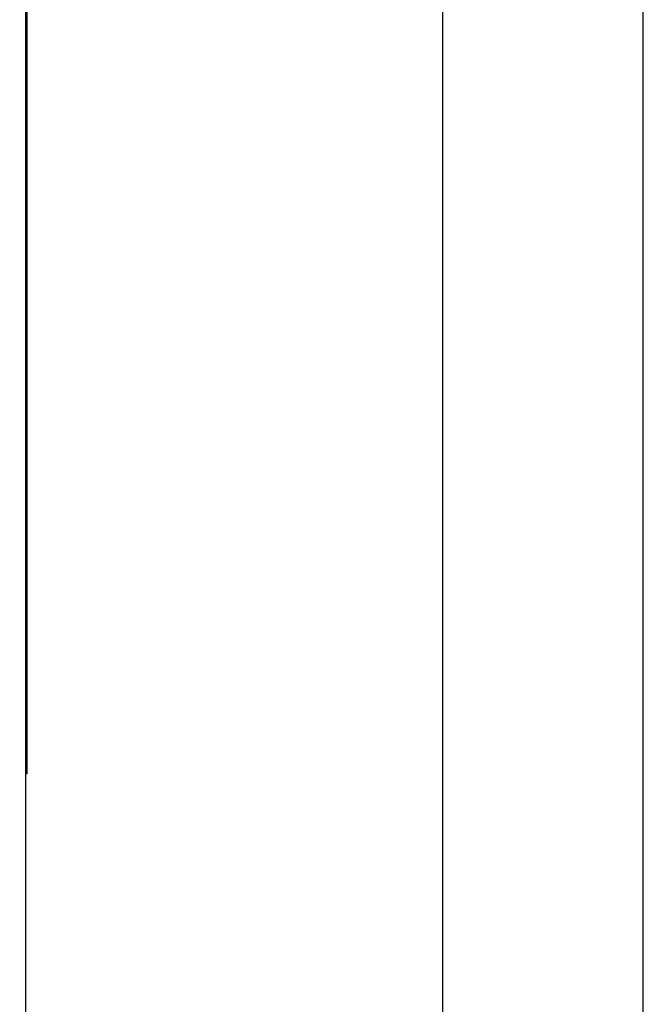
# Model space of a CAD drawing. Header units: inches. Extents: x 0 to 5108, y 0 to 2887.
# Tile 16 of 17: x 529 to 560, y 113 to 162. Entities that reach past the tile are written whole.
import ezdxf

# ---------------------------------------------------------------- set-up
doc = ezdxf.new("R2010")
doc.units = ezdxf.units.IN
doc.header["$MEASUREMENT"] = 0

msp = doc.modelspace()

# ---------------------------------------------------------------- linework, layer by layer
for p, q in [((529.2, 111.5), (529.2, 209)), ((529.26, 187.6), (529.26, 124.1)), ((529.26, 125.1), (529.2, 125.1)), ((529.26, 124.1), (529.2, 124.1))]:
    msp.add_line(p, q)
at = {"ltscale": 5}
for points in [[(0, 0), (560, 0), (560, 297), (0, 297)], [(10, 10), (550, 10), (550, 287), (10, 287)]]:
    msp.add_lwpolyline(points, close=True, dxfattribs=at)

doc.saveas('drawing.dxf')
